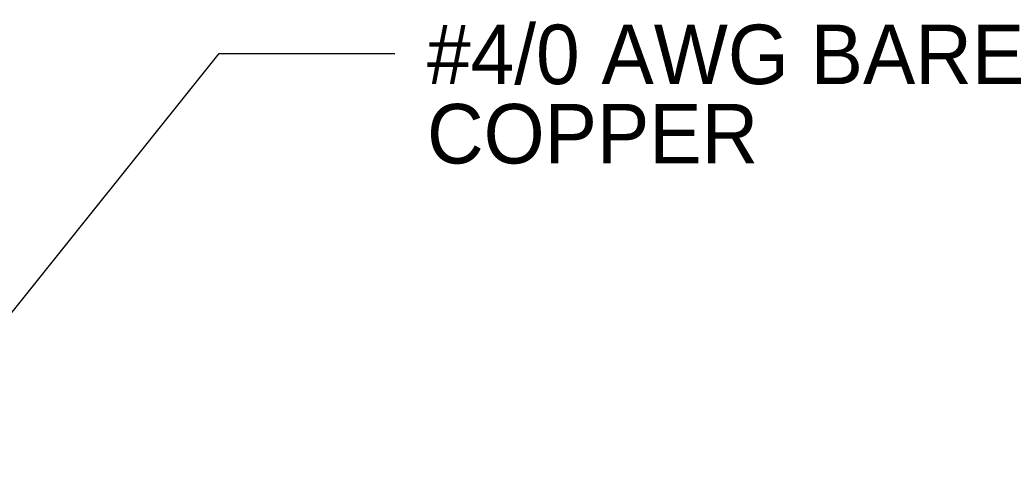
# Model space of a CAD drawing. Header units: inches. Extents: x 294 to 9722, y 170 to 7422.
# Tile 19 of 35: x 1982 to 2131, y 482 to 552. Entities that reach past the tile are written whole.
import ezdxf
from ezdxf import colors
from ezdxf.entities.mleader import LeaderData, LeaderLine
from ezdxf.math import Vec2, Vec3

# ---------------------------------------------------------------- set-up
doc = ezdxf.new("R2010")
doc.units = ezdxf.units.IN
doc.header["$MEASUREMENT"] = 0
doc.layers.add('E-ANNO-TEXT', color=7, linetype='Continuous', lineweight=25)
doc.styles.get("Standard").update_dxf_attribs({"font": 'arial.ttf'})

msp = doc.modelspace()

# ---------------------------------------------------------------- texts
at = {"layer": 'E-ANNO-TEXT', "color": 0, "insert": (2043.99837, 551.47865), "char_height": 9, "attachment_point": 1, "line_spacing_factor": 0.8}
msp.add_mtext_dynamic_manual_height_columns('\\A1;#4/0 AWG BARE COPPER', width=97.4698794, gutter_width=48, heights=[22.33977], dxfattribs=at)

# ---------------------------------------------------------------- leaders
at = {"layer": 'E-ANNO-TEXT', "color": 0}
ml = msp.add_multileader_mtext('Standard', dxfattribs=at)
ml.set_content('')
ml.set_leader_properties()
ml.build(insert=Vec2(0, 0))
ml.multileader.update_dxf_attribs({"dogleg_length": 0.36, "arrow_head_size": 12, "scale": 48})
ctx = ml.context
ctx.base_point, ctx.scale, ctx.char_height, ctx.arrow_head_size, ctx.landing_gap_size, ctx.plane_origin = Vec3(2039.14857, 547.13483), 48, 8.64, 12, 4.32, Vec3(1759.31253, 592.03706)
notes = []
notes.append((ctx, [(0, (1, 1, 0), (2012.57079, 547.13483), (1, 0), 26.57777, [(0, [(1950.90736, 470.14916)], 0, [])])]))
ctx.mtext.insert, ctx.mtext.flow_direction = Vec3(2043.46857, 551.45483), 5
for ctx, leaders in notes:
    for number, flags, end, landing, length, lines in leaders:
        leader = LeaderData()
        leader.index, (leader.has_last_leader_line, leader.has_dogleg_vector, leader.attachment_direction) = number, flags
        leader.last_leader_point, leader.dogleg_vector, leader.dogleg_length = Vec3(end), Vec3(landing), length
        for number, points, colour, breaks in lines:
            line = LeaderLine()
            line.index, line.vertices, line.color, line.breaks = number, Vec3.list(points), colors.encode_raw_color(colour), breaks
            leader.lines.append(line)
        ctx.leaders.append(leader)

doc.saveas('drawing.dxf')
